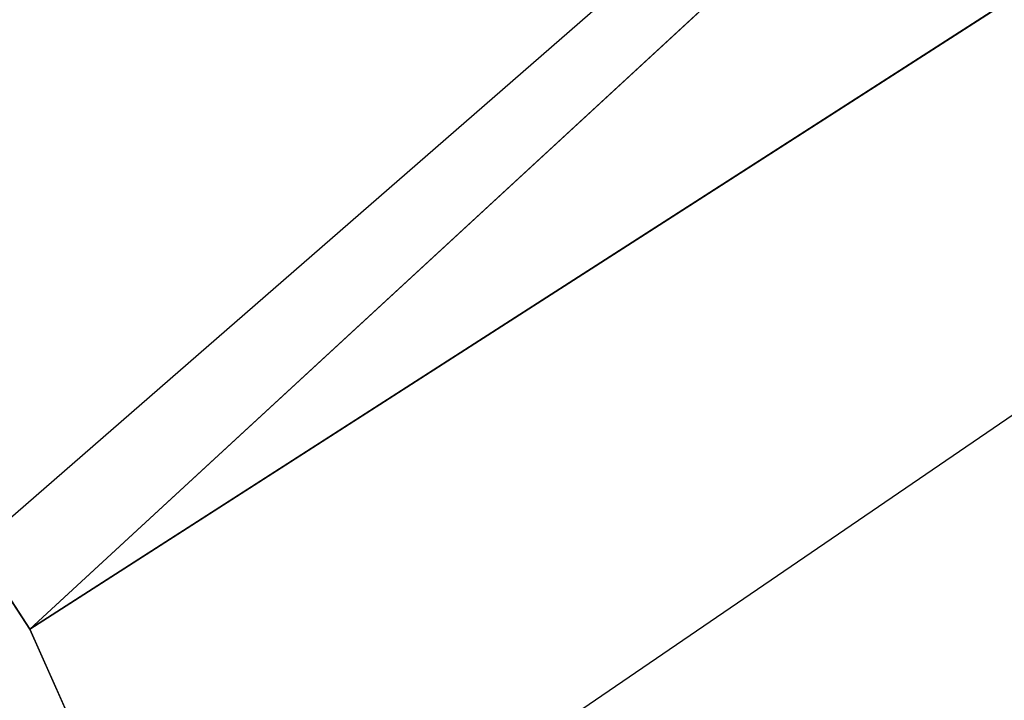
# Model space of a CAD drawing. Extents: x 3.8 to 27.2, y -11.7 to 11.7.
# Tile 53 of 58: x 6.77166 to 6.78108, y -7.33776 to -7.33125. Entities that reach past the tile are written whole.
import ezdxf

# ---------------------------------------------------------------- set-up
doc = ezdxf.new("R2010")
doc.units = 0
doc.header["$MEASUREMENT"] = 0
doc.layers.get('0').update_dxf_attribs({"linetype": 'CONTINUOUS'})

# ---------------------------------------------------------------- blocks, each defined once
blk = doc.blocks.new('LUXORA_ZWIS_MA_Y_STL')
at = {"color": 0}
for p, q in [((6.7717551, -7.337083, 4.2669407), (6.8311875, -7.2822667, 4.2667728)), ((6.7717551, -7.337083, 4.2669407), (6.8311875, -7.2822667, 4.2667728)), ((6.7419097, -7.3618467, 4.2083326), (6.8320333, -7.2833636, 4.2081647)), ((6.7419097, -7.3618467, 4.2083326), (6.8320333, -7.2833636, 4.2081647)), ((6.7717551, -7.337083, 4.2669407), (6.8397768, -7.2934056, 4.265401)), ((6.7717551, -7.337083, 4.2669407), (6.8397768, -7.2934056, 4.265401)), ((6.7419097, -7.3618467, 4.2083326), (6.8405734, -7.2944389, 4.2101991)), ((6.7419097, -7.3618467, 4.2083326), (6.8405734, -7.2944389, 4.2101991)), ((6.7678617, -7.3310984, 4.2667728), (6.7717551, -7.337083, 4.2669407)), ((6.7678617, -7.3310984, 4.2667728), (6.7717551, -7.337083, 4.2669407)), ((6.7717551, -7.337083, 4.2669407), (6.7746675, -7.343613, 4.265401)), ((6.7717551, -7.337083, 4.2669407), (6.7746675, -7.343613, 4.265401))]:
    blk.add_line(p, q, dxfattribs=at)
mesh = blk.add_polyface(dxfattribs=at)
corners = [(6.8311875, -7.2822667, 4.2667728), (6.7717551, -7.337083, 4.2669407), (6.7678617, -7.3310984, 4.2667728)]
mesh.append_faces([[corners[k] for k in face] for face in [(0, 1, 2)]], dxfattribs={"color": 0})
mesh = blk.add_polyface(dxfattribs=at)
corners = [(6.8397768, -7.2934056, 4.265401), (6.7717551, -7.337083, 4.2669407), (6.8311875, -7.2822667, 4.2667728)]
mesh.append_faces([[corners[k] for k in face] for face in [(0, 1, 2)]], dxfattribs={"color": 0})
mesh = blk.add_polyface(dxfattribs=at)
corners = [(6.8397768, -7.2934056, 4.265401), (6.7746675, -7.343613, 4.265401), (6.7717551, -7.337083, 4.2669407)]
mesh.append_faces([[corners[k] for k in face] for face in [(0, 1, 2)]], dxfattribs={"color": 0})
mesh = blk.add_polyface(dxfattribs=at)
corners = [(6.8397768, -7.2934056, 4.265401), (6.7769419, -7.3567824, 4.25765), (6.7746675, -7.343613, 4.265401), (6.8469935, -7.3027639, 4.25765)]
mesh.append_faces([[corners[k] for k in face] for face in [(0, 1, 2), (1, 0, 3)]], dxfattribs={"vtx0": -1, "color": 0})
mesh = blk.add_polyface(dxfattribs=at)
corners = [(6.7769419, -7.3567824, 4.25765), (6.8511831, -7.3081976, 4.2452946), (6.7741628, -7.3675898, 4.2452946), (6.8469935, -7.3027639, 4.25765)]
mesh.append_faces([[corners[k] for k in face] for face in [(0, 1, 2), (1, 0, 3)]], dxfattribs={"vtx0": -1, "color": 0})

msp = doc.modelspace()

# ---------------------------------------------------------------- block references
at = {"color": 0}
msp.add_blockref('LUXORA_ZWIS_MA_Y_STL', (0, 0), dxfattribs=at)

doc.saveas('drawing.dxf')
